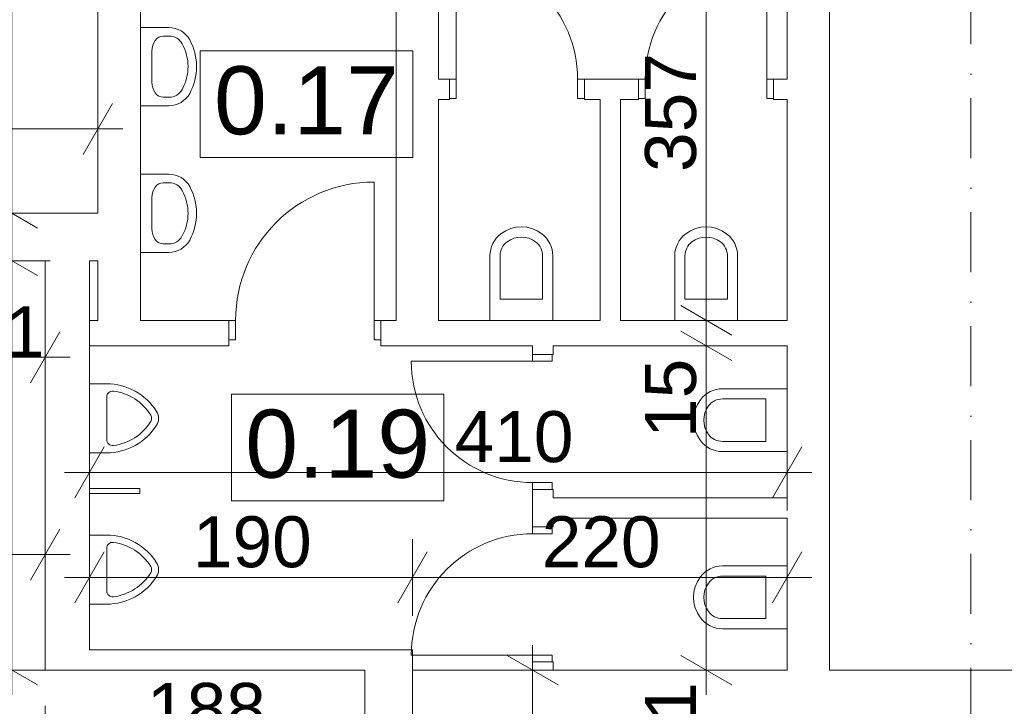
# Model space of a CAD drawing. Extents: x -283435 to 14216, y -77540 to 30522.
# Tile 161 of 177: x -49197 to -43406, y -29096 to -25055. Entities that reach past the tile are written whole.
import ezdxf

# ---------------------------------------------------------------- set-up
doc = ezdxf.new("R2010")
doc.units = 0
doc.header["$MEASUREMENT"] = 0
doc.linetypes.add('Kropki i Kreski', pattern=[670.277762, 352.777767, -176.388884, 0, -141.111112])
for name, color, linetype in [('Drzwi ArchiCAD', 7, 'Continuous'), ('SANITARNE', 7, 'Continuous'), ('WYMIARY', 7, 'Continuous'), ('ŚCIANY', 7, 'Continuous')]:
    doc.layers.add(name, color=color, linetype=linetype)
for name, color, linetype, lineweight in [('Drzwi ArchiCAD_Nr_Pióra__3', 3, 'Continuous', 18), ('Drzwi ArchiCAD_Nr_Pióra__7', 7, 'Continuous', 18), ('OPISY_Nr_Pióra__65', 65, 'Continuous', 18), ('OPISY_Nr_Pióra__86', 86, 'Continuous', 18), ('OSIE_Nr_Pióra__5', 5, 'Continuous', 18), ('SANITARNE_Nr_Pióra__6', 6, 'Continuous', 9), ('WYMIARY_Nr_Pióra__4', 4, 'Continuous', 18), ('WYMIARY_Nr_Pióra__5', 5, 'Continuous', 18), ('ŚCIANY_Nr_Pióra__7', 7, 'Continuous', 18)]:
    doc.layers.add(name, color=color, linetype=linetype, lineweight=lineweight)
doc.styles.add('GENERATED_STYLE_1', font='arial.ttf')
doc.styles.add('GENERATED_STYLE_2', font='txt')
doc.dimstyles.new('GENERATED_STYLE__1', dxfattribs={"dimtxt": 300, "dimasz": 228, "dimexe": 0.18, "dimexo": 0, "dimgap": 0.09, "dimtad": 1, "dimdec": 0, "dimlfac": 0.1, "dimzin": 0, "dimdsep": 46, "dimtxsty": 'GENERATED_STYLE_2', "dimblk": 'ARROWHEAD_2', "dimblk1": 'ARROWHEAD_2', "dimblk2": 'ARROWHEAD_2', "dimcen": 0.09, "dimclrd": 256, "dimclre": 256, "dimclrt": 256, "dimazin": 0, "dimtfac": 1, "dimtdec": 4, "dimtmove": 0, "dimatfit": 3, "dimfxl": 1, "dimtolj": 1, "dimtzin": 0, "dimarcsym": 0})
doc.dimstyles.new('GENERATED_STYLE__2', dxfattribs={"dimtxt": 300, "dimasz": 228, "dimexe": 0.18, "dimexo": 0, "dimgap": 0.09, "dimtad": 1, "dimtih": 1, "dimtoh": 1, "dimdec": 0, "dimlfac": 0.1, "dimzin": 0, "dimdsep": 46, "dimtxsty": 'GENERATED_STYLE_2', "dimblk": 'ARROWHEAD_2', "dimblk1": 'ARROWHEAD_2', "dimblk2": 'ARROWHEAD_2', "dimcen": 0.09, "dimclrd": 256, "dimclre": 256, "dimclrt": 256, "dimazin": 0, "dimtfac": 1, "dimtdec": 4, "dimtmove": 0, "dimatfit": 3, "dimfxl": 1, "dimtolj": 1, "dimtzin": 0, "dimarcsym": 0})
doc.dimstyles.new('GENERATED_STYLE__3', dxfattribs={"dimtxt": 300, "dimasz": 228, "dimexe": 0.18, "dimexo": 0, "dimgap": 0.09, "dimtad": 1, "dimtih": 1, "dimtoh": 1, "dimdec": 0, "dimlfac": 0.1, "dimzin": 0, "dimdsep": 46, "dimtxsty": 'GENERATED_STYLE_2', "dimblk": 'ARROWHEAD_2', "dimblk1": 'ARROWHEAD_2', "dimblk2": 'ARROWHEAD_2', "dimcen": 0.09, "dimclrd": 256, "dimclre": 256, "dimclrt": 256, "dimazin": 0, "dimtfac": 1, "dimtdec": 4, "dimtmove": 2, "dimatfit": 3, "dimfxl": 1, "dimtolj": 1, "dimtzin": 0, "dimarcsym": 0})
doc.dimstyles.new('GENERATED_STYLE__4', dxfattribs={"dimtxt": 300, "dimasz": 228, "dimexe": 0.18, "dimexo": 0, "dimgap": 0.09, "dimtad": 1, "dimdec": 0, "dimlfac": 0.1, "dimzin": 0, "dimdsep": 46, "dimtxsty": 'GENERATED_STYLE_2', "dimblk": 'ARROWHEAD_2', "dimblk1": 'ARROWHEAD_2', "dimblk2": 'ARROWHEAD_2', "dimcen": 0.09, "dimclrd": 256, "dimclre": 256, "dimclrt": 256, "dimazin": 0, "dimtfac": 1, "dimtdec": 4, "dimtmove": 2, "dimatfit": 3, "dimfxl": 1, "dimtolj": 1, "dimtzin": 0, "dimarcsym": 0})

# ---------------------------------------------------------------- blocks, each defined once
blk = doc.blocks.new('Ściana_23', base_point=(-49047.3, -28762.4))
at = {"layer": 'ŚCIANY_Nr_Pióra__7', "linetype": 'Continuous'}
for p, q in [((-49047.3, -26474.6), (-49047.3, -28882.4)), ((-48787.3, -28762.4), (-48787.3, -26474.6))]:
    blk.add_line(p, q, dxfattribs=at)
blk = doc.blocks.new('Ściana_25', base_point=(-49047.3, -28762.4))
at = {"layer": 'ŚCIANY_Nr_Pióra__7', "linetype": 'Continuous'}
for p, q in [((-46887.2, -28762.4), (-48787.3, -28762.4)), ((-46887.2, -28882.4), (-46887.2, -28762.4)), ((-49047.3, -28882.4), (-47167.2, -28882.4))]:
    blk.add_line(p, q, dxfattribs=at)
blk = doc.blocks.new('Ściana_27', base_point=(-47167.2, -28762.4))
at = {"layer": 'ŚCIANY_Nr_Pióra__7', "linetype": 'Continuous'}
for p, q in [((-47167.2, -28882.4), (-47167.2, -35209.9)), ((-46887.2, -35209.9), (-46887.2, -28882.4))]:
    blk.add_line(p, q, dxfattribs=at)
blk = doc.blocks.new('Ściana_53', base_point=(-44683.7, -23099.9))
at = {"layer": 'ŚCIANY_Nr_Pióra__7', "linetype": 'Continuous'}
for p, q in [((-44683.7, -23249.9), (-44683.7, -25404.6)), ((-44433.7, -28882.4), (-44433.7, -23249.9)), ((-44683.7, -25524.6), (-44683.7, -26824.6)), ((-44683.7, -26974.6), (-44683.7, -27868.5)), ((-44683.7, -27988.5), (-44683.7, -28882.4))]:
    blk.add_line(p, q, dxfattribs=at)
blk = doc.blocks.new('Ściana_273', base_point=(-46983.5, -23099.9))
at = {"layer": 'ŚCIANY_Nr_Pióra__7', "linetype": 'Continuous'}
for p, q in [((-46983.5, -23249.9), (-46983.5, -26824.6)), ((-46733.5, -25404.6), (-46733.5, -23249.9)), ((-46733.5, -26824.6), (-46733.5, -25524.6))]:
    blk.add_line(p, q, dxfattribs=at)
blk = doc.blocks.new('D1 Drzwi proste 12_91')
at = {"layer": 'Drzwi ArchiCAD_Nr_Pióra__3', "linetype": 'Continuous'}
for p, q in [((475, 0), (475, 950)), ((-475, 0), (-515, 0)), ((-515, 0), (-515, -115)), ((-475, -115), (-475, 0)), ((515, 0), (475, 0)), ((475, 0), (475, -115)), ((515, -115), (515, 0)), ((-515, -115), (-475, -115)), ((475, -115), (515, -115))]:
    blk.add_line(p, q, dxfattribs=at)
blk.add_arc((475, 0), 950, 90, 180, dxfattribs=at)
at = {"layer": 'Drzwi ArchiCAD_Nr_Pióra__7', "linetype": 'Continuous'}
for p, q in [((-515, 0), (-515, -115)), ((515, 0), (515, -115))]:
    blk.add_line(p, q, dxfattribs=at)
blk = doc.blocks.new('Ściana_274', base_point=(-51117.4, -26194.6))
at = {"layer": 'ŚCIANY_Nr_Pióra__7', "linetype": 'Continuous'}
for p, q in [((-50688.9, -26194.6), (-50867.4, -26194.6)), ((-50688.9, -26194.6), (-50688.9, -26309.6)), ((-49658.9, -26194.6), (-49658.9, -26309.6)), ((-48737.3, -26194.6), (-49658.9, -26194.6)), ((-50688.9, -26309.6), (-50688.9, -26474.6)), ((-49658.9, -26309.6), (-49658.9, -26474.6)), ((-51117.4, -26474.6), (-50688.9, -26474.6)), ((-49658.9, -26474.6), (-49047.3, -26474.6)), ((-48787.3, -26474.6), (-48737.3, -26474.6))]:
    blk.add_line(p, q, dxfattribs=at)
at = {"layer": 'Drzwi ArchiCAD', "linetype": 'Continuous', "xscale": -1}
blk.add_blockref('D1 Drzwi proste 12_91', (-50173.9, -26194.6), dxfattribs=at)
blk = doc.blocks.new('D1 Drzwi proste 12_92')
at = {"layer": 'Drzwi ArchiCAD_Nr_Pióra__3', "linetype": 'Continuous'}
for p, q in [((407, 0), (407, 814)), ((-407, 0), (-447, 0)), ((-447, 0), (-447, -115)), ((-407, -115), (-407, 0)), ((447, 0), (407, 0)), ((407, 0), (407, -115)), ((447, -115), (447, 0)), ((-447, -115), (-407, -115)), ((407, -115), (447, -115))]:
    blk.add_line(p, q, dxfattribs=at)
blk.add_arc((407, 0), 814, 90, 180, dxfattribs=at)
at = {"layer": 'Drzwi ArchiCAD_Nr_Pióra__7', "linetype": 'Continuous'}
for p, q in [((-447, 0), (-447, -115)), ((447, 0), (447, -115))]:
    blk.add_line(p, q, dxfattribs=at)
blk = doc.blocks.new('Ściana_22', base_point=(-48787.3, -26974.6))
at = {"layer": 'ŚCIANY_Nr_Pióra__7', "linetype": 'Continuous'}
for p, q in [((-48737.3, -26824.6), (-48787.3, -26824.6)), ((-48787.3, -26824.6), (-48787.3, -26974.6)), ((-47967.3, -26824.6), (-48487.3, -26824.6)), ((-47967.3, -26824.6), (-47967.3, -26939.6)), ((-47073.3, -26824.6), (-47073.3, -26939.6)), ((-46983.5, -26824.6), (-47073.3, -26824.6)), ((-45782.6, -26824.6), (-46733.5, -26824.6)), ((-44683.7, -26824.6), (-45662.6, -26824.6)), ((-48787.3, -26974.6), (-47967.3, -26974.6)), ((-47967.3, -26939.6), (-47967.3, -26974.6)), ((-47073.3, -26939.6), (-47073.3, -26974.6)), ((-47073.3, -26974.6), (-46180.1, -26974.6)), ((-46060.1, -26974.6), (-44683.7, -26974.6))]:
    blk.add_line(p, q, dxfattribs=at)
at = {"layer": 'Drzwi ArchiCAD', "linetype": 'Continuous'}
blk.add_blockref('D1 Drzwi proste 12_92', (-47520.3, -26824.6), dxfattribs=at)
blk = doc.blocks.new('D1 Drzwi proste 12_93')
at = {"layer": 'Drzwi ArchiCAD_Nr_Pióra__3', "linetype": 'Continuous'}
for p, q in [((357, 0), (357, 714)), ((-357, 0), (-397, 0)), ((-397, 0), (-397, -115)), ((-357, -115), (-357, 0)), ((397, 0), (357, 0)), ((357, 0), (357, -115)), ((397, -115), (397, 0)), ((-397, -115), (-357, -115)), ((357, -115), (397, -115))]:
    blk.add_line(p, q, dxfattribs=at)
blk.add_arc((357, 0), 714, 90, 180, dxfattribs=at)
at = {"layer": 'Drzwi ArchiCAD_Nr_Pióra__7', "linetype": 'Continuous'}
for p, q in [((-397, 0), (-397, -115)), ((397, 0), (397, -115))]:
    blk.add_line(p, q, dxfattribs=at)
blk = doc.blocks.new('D1 Drzwi proste 12_94')
at = {"layer": 'Drzwi ArchiCAD_Nr_Pióra__3', "linetype": 'Continuous'}
for p, q in [((357, 0), (357, 714)), ((-357, 0), (-397, 0)), ((-397, 0), (-397, -115)), ((-357, -115), (-357, 0)), ((397, 0), (357, 0)), ((357, 0), (357, -115)), ((397, -115), (397, 0)), ((-397, -115), (-357, -115)), ((357, -115), (397, -115))]:
    blk.add_line(p, q, dxfattribs=at)
blk.add_arc((357, 0), 714, 90, 180, dxfattribs=at)
at = {"layer": 'Drzwi ArchiCAD_Nr_Pióra__7', "linetype": 'Continuous'}
for p, q in [((-397, 0), (-397, -115)), ((397, 0), (397, -115))]:
    blk.add_line(p, q, dxfattribs=at)
blk = doc.blocks.new('Ściana_275', base_point=(-46983.5, -25524.6))
at = {"layer": 'ŚCIANY_Nr_Pióra__7', "linetype": 'Continuous'}
for p, q in [((-46669.8, -25404.6), (-46733.5, -25404.6)), ((-46669.8, -25404.6), (-46669.8, -25519.6)), ((-45875.8, -25404.6), (-45875.8, -25519.6)), ((-45557.6, -25404.6), (-45875.8, -25404.6)), ((-45557.6, -25404.6), (-45557.6, -25519.6)), ((-44763.6, -25404.6), (-44763.6, -25519.6)), ((-44683.7, -25404.6), (-44763.6, -25404.6)), ((-46733.5, -25524.6), (-46669.8, -25524.6)), ((-46669.8, -25519.6), (-46669.8, -25524.6)), ((-45875.8, -25519.6), (-45875.8, -25524.6)), ((-45875.8, -25524.6), (-45782.6, -25524.6)), ((-45662.6, -25524.6), (-45557.6, -25524.6)), ((-45557.6, -25519.6), (-45557.6, -25524.6)), ((-44763.6, -25519.6), (-44763.6, -25524.6)), ((-44763.6, -25524.6), (-44683.7, -25524.6))]:
    blk.add_line(p, q, dxfattribs=at)
at = {"layer": 'Drzwi ArchiCAD', "linetype": 'Continuous', "xscale": -1}
blk.add_blockref('D1 Drzwi proste 12_93', (-46272.8, -25404.6), dxfattribs=at)
at = {"layer": 'Drzwi ArchiCAD', "linetype": 'Continuous'}
blk.add_blockref('D1 Drzwi proste 12_94', (-45160.6, -25404.6), dxfattribs=at)
blk = doc.blocks.new('Ściana_276', base_point=(-45722.6, -25524.6))
at = {"layer": 'ŚCIANY_Nr_Pióra__7', "linetype": 'Continuous'}
for p, q in [((-45782.6, -25524.6), (-45782.6, -26824.6)), ((-45662.6, -26824.6), (-45662.6, -25524.6))]:
    blk.add_line(p, q, dxfattribs=at)
blk = doc.blocks.new('Ściana_277', base_point=(-48787.3, -27844.2))
at = {"layer": 'ŚCIANY_Nr_Pióra__7', "linetype": 'Continuous'}
for p, q in [((-48489.9, -27814.2), (-48787.3, -27814.2)), ((-48787.3, -27814.2), (-48787.3, -27844.2)), ((-48787.3, -27844.2), (-48489.9, -27844.2)), ((-48489.9, -27844.2), (-48489.9, -27814.2))]:
    blk.add_line(p, q, dxfattribs=at)
blk = doc.blocks.new('D1 Drzwi proste 12_95')
at = {"layer": 'Drzwi ArchiCAD_Nr_Pióra__3', "linetype": 'Continuous'}
for p, q in [((357, 0), (357, 714)), ((-357, 0), (-397, 0)), ((-397, 0), (-397, -115)), ((-357, -115), (-357, 0)), ((397, 0), (357, 0)), ((357, 0), (357, -115)), ((397, -115), (397, 0)), ((-397, -115), (-357, -115)), ((357, -115), (397, -115))]:
    blk.add_line(p, q, dxfattribs=at)
blk.add_arc((357, 0), 714, 90, 180, dxfattribs=at)
at = {"layer": 'Drzwi ArchiCAD_Nr_Pióra__7', "linetype": 'Continuous'}
for p, q in [((-397, 0), (-397, -115)), ((397, 0), (397, -115))]:
    blk.add_line(p, q, dxfattribs=at)
blk = doc.blocks.new('D1 Drzwi proste 12_96')
at = {"layer": 'Drzwi ArchiCAD_Nr_Pióra__3', "linetype": 'Continuous'}
for p, q in [((357, 0), (357, 714)), ((-357, 0), (-397, 0)), ((-397, 0), (-397, -115)), ((-357, -115), (-357, 0)), ((397, 0), (357, 0)), ((357, 0), (357, -115)), ((397, -115), (397, 0)), ((-397, -115), (-357, -115)), ((357, -115), (397, -115))]:
    blk.add_line(p, q, dxfattribs=at)
blk.add_arc((357, 0), 714, 90, 180, dxfattribs=at)
at = {"layer": 'Drzwi ArchiCAD_Nr_Pióra__7', "linetype": 'Continuous'}
for p, q in [((-397, 0), (-397, -115)), ((397, 0), (397, -115))]:
    blk.add_line(p, q, dxfattribs=at)
blk = doc.blocks.new('Ściana_278', base_point=(-46180.1, -26974.6))
at = {"layer": 'ŚCIANY_Nr_Pióra__7', "linetype": 'Continuous'}
for p, q in [((-46180.1, -26974.6), (-46180.1, -27025.2)), ((-46060.1, -27025.2), (-46060.1, -26974.6)), ((-46180.1, -27025.2), (-46065.1, -27025.2)), ((-46065.1, -27025.2), (-46060.1, -27025.2)), ((-46180.1, -27819.2), (-46065.1, -27819.2)), ((-46180.1, -27819.2), (-46180.1, -28040.3)), ((-46065.1, -27819.2), (-46060.1, -27819.2)), ((-46060.1, -27868.5), (-46060.1, -27819.2)), ((-46060.1, -28040.3), (-46060.1, -27988.5)), ((-46180.1, -28040.3), (-46065.1, -28040.3)), ((-46065.1, -28040.3), (-46060.1, -28040.3)), ((-46180.1, -28834.3), (-46065.1, -28834.3)), ((-46180.1, -28834.3), (-46180.1, -28882.4)), ((-46065.1, -28834.3), (-46060.1, -28834.3)), ((-46060.1, -28882.4), (-46060.1, -28834.3))]:
    blk.add_line(p, q, dxfattribs=at)
at = {"layer": 'Drzwi ArchiCAD', "linetype": 'Continuous', "rotation": 90}
blk.add_blockref('D1 Drzwi proste 12_95', (-46180.1, -27422.2), dxfattribs=at)
at = {"layer": 'Drzwi ArchiCAD', "linetype": 'Continuous', "xscale": -1, "rotation": 90}
blk.add_blockref('D1 Drzwi proste 12_96', (-46180.1, -28437.3), dxfattribs=at)
blk = doc.blocks.new('Ściana_279', base_point=(-46180.1, -27928.5))
at = {"layer": 'ŚCIANY_Nr_Pióra__7', "linetype": 'Continuous'}
for p, q in [((-44683.7, -27868.5), (-46060.1, -27868.5)), ((-46060.1, -27988.5), (-44683.7, -27988.5))]:
    blk.add_line(p, q, dxfattribs=at)
blk = doc.blocks.new('Ściana_280', base_point=(-46887.2, -29162.4))
at = {"layer": 'ŚCIANY_Nr_Pióra__7', "linetype": 'Continuous'}
for p, q in [((-46180.1, -28882.4), (-46887.2, -28882.4)), ((-46887.2, -28882.4), (-46887.2, -29162.4)), ((-44683.7, -28882.4), (-46060.1, -28882.4)), ((-39759.6, -28882.4), (-44433.7, -28882.4))]:
    blk.add_line(p, q, dxfattribs=at)
blk = doc.blocks.new('Ściana_24', base_point=(-48487.3, -26974.6))
at = {"layer": 'ŚCIANY_Nr_Pióra__7', "linetype": 'Continuous'}
for p, q in [((-48737.3, -23249.9), (-48737.3, -26194.6)), ((-48487.3, -26824.6), (-48487.3, -23249.9)), ((-48737.3, -26474.6), (-48737.3, -26824.6))]:
    blk.add_line(p, q, dxfattribs=at)
blk = doc.blocks.new('WC 12_3')
at = {"layer": 'SANITARNE_Nr_Pióra__6', "linetype": 'Continuous'}
for p, q in [((0, 170), (0, 550)), ((370, 550), (0, 550)), ((370, 170), (370, 550)), ((60, 425), (60, 170)), ((310, 425), (60, 425)), ((310, 170), (310, 425))]:
    blk.add_line(p, q, dxfattribs=at)
for centre, radius, start, end in [((162.5, 170), 162.5, 180, 233.1301), ((162.5, 170), 102.5, 180, 233.1301), ((207.5, 170), 102.5, 306.8699, 0), ((207.5, 170), 162.5, 306.8699, 0), ((185, 200), 140, 233.1301, 306.8699), ((185, 200), 200, 233.1301, 306.866)]:
    blk.add_arc(centre, radius, start, end, dxfattribs=at)
blk = doc.blocks.new('WC 12_5')
at = {"layer": 'SANITARNE_Nr_Pióra__6', "linetype": 'Continuous'}
for p, q in [((0, 170), (0, 550)), ((370, 550), (0, 550)), ((370, 170), (370, 550)), ((60, 425), (60, 170)), ((310, 425), (60, 425)), ((310, 170), (310, 425))]:
    blk.add_line(p, q, dxfattribs=at)
for centre, radius, start, end in [((162.5, 170), 162.5, 180, 233.1301), ((162.5, 170), 102.5, 180, 233.1301), ((207.5, 170), 102.5, 306.8699, 0), ((207.5, 170), 162.5, 306.8699, 0), ((185, 200), 140, 233.1301, 306.8699), ((185, 200), 200, 233.1301, 306.866)]:
    blk.add_arc(centre, radius, start, end, dxfattribs=at)
blk = doc.blocks.new('Pisuar 02 12_6')
at = {"layer": 'SANITARNE_Nr_Pióra__6', "linetype": 'Continuous'}
for p, q in [((0, 304.8), (0, 406.4)), ((406.4, 406.4), (0, 406.4)), ((406.4, 406.4), (0, 406.4)), ((406.4, 406.4), (0, 406.4)), ((406.4, 406.4), (0, 406.4)), ((406.4, 406.4), (0, 406.4)), ((406.4, 406.4), (0, 406.4)), ((406.4, 406.4), (0, 406.4)), ((406.4, 406.4), (0, 406.4)), ((406.4, 406.4), (0, 406.4)), ((406.4, 406.4), (0, 406.4)), ((406.4, 406.4), (0, 406.4)), ((406.4, 406.4), (0, 406.4)), ((406.4, 406.4), (0, 406.4)), ((406.4, 406.4), (0, 406.4)), ((406.4, 406.4), (0, 406.4)), ((406.4, 406.4), (0, 406.4)), ((406.4, 406.4), (0, 406.4)), ((406.4, 406.4), (0, 406.4)), ((406.4, 406.4), (0, 406.4)), ((406.4, 406.4), (0, 406.4)), ((406.4, 406.4), (0, 406.4)), ((406.4, 406.4), (0, 406.4)), ((406.4, 406.4), (0, 406.4)), ((406.4, 406.4), (0, 406.4)), ((406.4, 406.4), (0, 406.4)), ((406.4, 406.4), (0, 406.4)), ((406.4, 406.4), (0, 406.4)), ((406.4, 406.4), (0, 406.4)), ((406.4, 406.4), (0, 406.4)), ((406.4, 406.4), (0, 406.4)), ((406.4, 406.4), (0, 406.4)), ((406.4, 406.4), (0, 406.4)), ((406.4, 406.4), (0, 406.4)), ((406.4, 406.4), (0, 406.4)), ((406.4, 406.4), (0, 406.4)), ((406.4, 406.4), (0, 406.4)), ((406.4, 406.4), (0, 406.4)), ((406.4, 406.4), (0, 406.4)), ((406.4, 406.4), (0, 406.4)), ((406.4, 406.4), (0, 406.4)), ((406.4, 406.4), (0, 406.4)), ((406.4, 406.4), (0, 406.4)), ((406.4, 406.4), (0, 406.4)), ((406.4, 406.4), (0, 406.4)), ((406.4, 304.8), (406.4, 406.4)), ((78.6, 304.8), (327.8, 304.8)), ((78.6, 304.8), (327.8, 304.8)), ((78.6, 304.8), (327.8, 304.8)), ((78.6, 304.8), (327.8, 304.8)), ((78.6, 304.8), (327.8, 304.8)), ((78.6, 304.8), (327.8, 304.8)), ((78.6, 304.8), (327.8, 304.8)), ((78.6, 304.8), (327.8, 304.8)), ((78.6, 304.8), (327.8, 304.8)), ((78.6, 304.8), (327.8, 304.8)), ((78.6, 304.8), (327.8, 304.8)), ((78.6, 304.8), (327.8, 304.8)), ((78.6, 304.8), (327.8, 304.8)), ((78.6, 304.8), (327.8, 304.8)), ((78.6, 304.8), (327.8, 304.8)), ((78.6, 304.8), (327.8, 304.8)), ((78.6, 304.8), (327.8, 304.8)), ((78.6, 304.8), (327.8, 304.8)), ((78.6, 304.8), (327.8, 304.8)), ((78.6, 304.8), (327.8, 304.8)), ((78.6, 304.8), (327.8, 304.8)), ((78.6, 304.8), (327.8, 304.8)), ((78.6, 304.8), (327.8, 304.8)), ((78.6, 304.8), (327.8, 304.8)), ((78.6, 304.8), (327.8, 304.8)), ((78.6, 304.8), (327.8, 304.8)), ((78.6, 304.8), (327.8, 304.8)), ((78.6, 304.8), (327.8, 304.8)), ((78.6, 304.8), (327.8, 304.8)), ((78.6, 304.8), (327.8, 304.8)), ((78.6, 304.8), (327.8, 304.8)), ((78.6, 304.8), (327.8, 304.8))]:
    blk.add_line(p, q, dxfattribs=at)
for centre, radius, start, end in [((345.4, 304.8), 345.4, 180, 238.10921), ((78.6, 269.2), 35.6, 90, 187.05819), ((61, 304.8), 345.4, 301.89079, 0), ((327.8, 269.2), 35.6, 352.94181, 90), ((345.4, 304.8), 304.8, 187.52755, 238.10921), ((61, 304.8), 304.8, 301.89079, 352.47245), ((203.2, 76.2), 76.2, 238.10921, 301.89078), ((203.2, 76.2), 35.6, 238.10921, 301.89078)]:
    blk.add_arc(centre, radius, start, end, dxfattribs=at)
blk = doc.blocks.new('Umywalka 01 12_6')
at = {"layer": 'SANITARNE_Nr_Pióra__6', "linetype": 'Continuous'}
for p, q in [((-230, 0), (-230, -168)), ((230, 0), (-230, 0)), ((230, 0), (230, -168)), ((-91.1, -67.7), (-91.1, -67.7)), ((91.1, -67.7), (-91.1, -67.7)), ((-180, -134.4), (-180, -168)), ((180, -134.4), (180, -168))]:
    blk.add_line(p, q, dxfattribs=at)
for centre, radius, start, end in [((-91.1, -168), 138.9, 180, 241.52544), ((-91.1, -168), 88.9, 180, 241.52544), ((91.1, -168), 88.9, 298.47456, 0), ((91.1, -168), 138.9, 298.47456, 0), ((0, 0), 280, 241.52544, 298.47456), ((0, 0), 330, 241.52544, 298.47456)]:
    blk.add_arc(centre, radius, start, end, dxfattribs=at)
for centre, major_axis, start_param, end_param in [((-91.1, -134.4), (88.9, 0), 1.570796, 3.141593), ((91.1, -134.4), (-88.9, 0), 3.141593, 4.712389)]:
    blk.add_ellipse(centre, major_axis=major_axis, ratio=0.750558, start_param=start_param, end_param=end_param, dxfattribs=at)
blk = doc.blocks.new('*D1211')
at = {"layer": 'WYMIARY_Nr_Pióra__4', "linetype": 'Continuous', "transparency": 16777216}
for p, q in [((-46887.2, -30135.2), (-46887.2, -29685.2)), ((-39479.6, -30135.2), (-39479.6, -29685.2)), ((-46800.6, -29760.2), (-46973.8, -30060.2)), ((-39566.2, -30060.2), (-39393, -29760.2)), ((-47033.9, -29910.2), (-46887.2, -29910.2)), ((-46887.2, -29910.2), (-39479.6, -29910.2)), ((-39479.6, -29910.2), (-39332.9, -29910.2))]:
    blk.add_line(p, q, dxfattribs=at)
at = {"layer": 'WYMIARY_Nr_Pióra__5', "transparency": 16777216, "insert": (-43524.9, -29550.2), "char_height": 300, "attachment_point": 1, "style": 'GENERATED_STYLE_1'}
blk.add_mtext('{741}', dxfattribs=at)
blk = doc.blocks.new('ARROWHEAD_2')
at = {"linetype": 'Continuous'}
for p, q in [((-0.378, -0.655), (0.378, 0.655)), ((0, 0), (-1, 0))]:
    blk.add_line(p, q, dxfattribs=at)
blk = doc.blocks.new('*D1212')
at = {"layer": 'WYMIARY_Nr_Pióra__4', "linetype": 'Continuous', "transparency": 16777216}
for p, q in [((-46180.1, -28882.4), (-46180.1, -28735.7)), ((-46030.1, -28969), (-46330.1, -28795.8)), ((-45955.1, -28882.4), (-46405.1, -28882.4)), ((-46180.1, -35209.9), (-46180.1, -28882.4)), ((-46330.1, -35123.3), (-46030.1, -35296.5)), ((-45955.1, -35209.9), (-46405.1, -35209.9)), ((-46180.1, -35356.6), (-46180.1, -35209.9))]:
    blk.add_line(p, q, dxfattribs=at)
at = {"layer": 'WYMIARY_Nr_Pióra__5', "transparency": 16777216, "insert": (-46540.1, -32387.6), "char_height": 300, "attachment_point": 1, "rotation": 90, "style": 'GENERATED_STYLE_1'}
blk.add_mtext('{633}', dxfattribs=at)
blk = doc.blocks.new('*D1233')
at = {"layer": 'WYMIARY_Nr_Pióra__4', "linetype": 'Continuous', "transparency": 16777216}
for p, q in [((-45309.3, -26888), (-45009.3, -27061.2)), ((-44934.3, -26974.6), (-45384.3, -26974.6)), ((-45159.3, -28882.4), (-45159.3, -26974.6)), ((-45309.3, -28795.8), (-45009.3, -28969)), ((-44934.3, -28882.4), (-45384.3, -28882.4)), ((-45159.3, -29029.1), (-45159.3, -28882.4))]:
    blk.add_line(p, q, dxfattribs=at)
at = {"layer": 'WYMIARY_Nr_Pióra__5', "transparency": 16777216, "char_height": 300, "attachment_point": 1, "rotation": 90, "style": 'GENERATED_STYLE_1'}
for s, insert in [('{15}', (-45519.3, -27516.6)), ('{191}', (-45519.3, -29652.1))]:
    blk.add_mtext(s, dxfattribs=dict(at, insert=insert))
blk = doc.blocks.new('*D1234')
at = {"layer": 'WYMIARY_Nr_Pióra__4', "linetype": 'Continuous', "transparency": 16777216}
for p, q in [((-45309.3, -26738), (-45009.3, -26911.2)), ((-44934.3, -26824.6), (-45384.3, -26824.6)), ((-45159.3, -26974.6), (-45159.3, -26824.6)), ((-45309.3, -26888), (-45009.3, -27061.2)), ((-44934.3, -26974.6), (-45384.3, -26974.6))]:
    blk.add_line(p, q, dxfattribs=at)
blk = doc.blocks.new('*D1235')
at = {"layer": 'WYMIARY_Nr_Pióra__4', "linetype": 'Continuous', "transparency": 16777216}
for p, q in [((-45159.3, -23249.9), (-45159.3, -23103.2)), ((-45009.3, -23336.5), (-45309.3, -23163.3)), ((-44934.3, -23249.9), (-45384.3, -23249.9)), ((-45159.3, -26824.6), (-45159.3, -23249.9)), ((-45309.3, -26738), (-45009.3, -26911.2)), ((-44934.3, -26824.6), (-45384.3, -26824.6))]:
    blk.add_line(p, q, dxfattribs=at)
at = {"layer": 'WYMIARY_Nr_Pióra__5', "transparency": 16777216, "insert": (-45519.3, -25951.2), "char_height": 300, "attachment_point": 1, "rotation": 90, "style": 'GENERATED_STYLE_1'}
blk.add_mtext('{357}', dxfattribs=at)
blk = doc.blocks.new('*D1236')
at = {"layer": 'WYMIARY_Nr_Pióra__4', "linetype": 'Continuous', "transparency": 16777216}
for p, q in [((-49393, -26388), (-49093, -26561.2)), ((-49018, -26474.6), (-49468, -26474.6)), ((-49243, -28882.4), (-49243, -26474.6)), ((-49393, -28795.8), (-49093, -28969)), ((-49018, -28882.4), (-49468, -28882.4)), ((-49243, -29029.1), (-49243, -28882.4))]:
    blk.add_line(p, q, dxfattribs=at)
at = {"layer": 'WYMIARY_Nr_Pióra__5', "transparency": 16777216, "insert": (-49603, -28020), "char_height": 300, "attachment_point": 1, "rotation": 90, "style": 'GENERATED_STYLE_1'}
blk.add_mtext('{241}', dxfattribs=at)
blk = doc.blocks.new('*D1237')
at = {"layer": 'WYMIARY_Nr_Pióra__4', "linetype": 'Continuous', "transparency": 16777216}
for p, q in [((-49393, -26108), (-49093, -26281.2)), ((-49018, -26194.6), (-49468, -26194.6)), ((-49243, -26474.6), (-49243, -26194.6)), ((-49393, -26388), (-49093, -26561.2)), ((-49018, -26474.6), (-49468, -26474.6))]:
    blk.add_line(p, q, dxfattribs=at)
blk = doc.blocks.new('*D1238')
at = {"layer": 'WYMIARY_Nr_Pióra__4', "linetype": 'Continuous', "transparency": 16777216}
for p, q in [((-49243, -23249.9), (-49243, -23103.2)), ((-49093, -23336.5), (-49393, -23163.3)), ((-49018, -23249.9), (-49468, -23249.9)), ((-49243, -26194.6), (-49243, -23249.9)), ((-49393, -26108), (-49093, -26281.2)), ((-49018, -26194.6), (-49468, -26194.6))]:
    blk.add_line(p, q, dxfattribs=at)
at = {"layer": 'WYMIARY_Nr_Pióra__5', "transparency": 16777216, "char_height": 300, "attachment_point": 1, "rotation": 90, "style": 'GENERATED_STYLE_1'}
for s, insert in [('{294}', (-49603, -25063.7)), ('{28}', (-49662, -26156.7))]:
    blk.add_mtext(s, dxfattribs=dict(at, insert=insert))
blk = doc.blocks.new('*D1241')
at = {"layer": 'WYMIARY_Nr_Pióra__4', "linetype": 'Continuous', "transparency": 16777216}
for p, q in [((-48787.3, -28562.4), (-48787.3, -28112.4)), ((-46887.2, -28562.4), (-46887.2, -28112.4)), ((-48700.7, -28187.4), (-48873.9, -28487.4)), ((-46800.6, -28187.4), (-46973.8, -28487.4)), ((-48934, -28337.4), (-48787.3, -28337.4)), ((-48787.3, -28337.4), (-46887.2, -28337.4))]:
    blk.add_line(p, q, dxfattribs=at)
at = {"layer": 'WYMIARY_Nr_Pióra__5', "transparency": 16777216, "insert": (-48178.8, -27977.4), "char_height": 300, "attachment_point": 1, "style": 'GENERATED_STYLE_1'}
blk.add_mtext('{190}', dxfattribs=at)
blk = doc.blocks.new('*D1242')
at = {"layer": 'WYMIARY_Nr_Pióra__4', "linetype": 'Continuous', "transparency": 16777216}
for p, q in [((-46887.2, -28562.4), (-46887.2, -28112.4)), ((-44683.7, -28562.4), (-44683.7, -28112.4)), ((-46800.6, -28187.4), (-46973.8, -28487.4)), ((-44770.3, -28487.4), (-44597.1, -28187.4)), ((-46887.2, -28337.4), (-44683.7, -28337.4)), ((-44683.7, -28337.4), (-44537, -28337.4))]:
    blk.add_line(p, q, dxfattribs=at)
at = {"layer": 'WYMIARY_Nr_Pióra__5', "transparency": 16777216, "insert": (-46126.9, -27977.4), "char_height": 300, "attachment_point": 1, "style": 'GENERATED_STYLE_1'}
blk.add_mtext('{220}', dxfattribs=at)
blk = doc.blocks.new('*D1243')
at = {"layer": 'WYMIARY_Nr_Pióra__4', "linetype": 'Continuous', "transparency": 16777216}
for p, q in [((-50867.4, -25923), (-50867.4, -25473)), ((-48737.3, -25923), (-48737.3, -25473)), ((-50780.8, -25548), (-50954, -25848)), ((-48823.9, -25848), (-48650.7, -25548)), ((-51014.1, -25698), (-50867.4, -25698)), ((-50867.4, -25698), (-48737.3, -25698)), ((-48737.3, -25698), (-48590.6, -25698))]:
    blk.add_line(p, q, dxfattribs=at)
at = {"layer": 'WYMIARY_Nr_Pióra__5', "transparency": 16777216, "insert": (-50143.9, -25338), "char_height": 300, "attachment_point": 1, "style": 'GENERATED_STYLE_1'}
blk.add_mtext('{213}', dxfattribs=at)
blk = doc.blocks.new('*D1247')
at = {"layer": 'WYMIARY_Nr_Pióra__4', "linetype": 'Continuous', "transparency": 16777216}
for p, q in [((-49658.9, -27266.8), (-49658.9, -26816.8)), ((-49047.3, -27266.8), (-49047.3, -26816.8)), ((-49572.3, -26891.8), (-49745.5, -27191.8)), ((-49133.9, -27191.8), (-48960.7, -26891.8)), ((-49658.9, -27041.8), (-49047.3, -27041.8)), ((-49047.3, -27041.8), (-48900.6, -27041.8))]:
    blk.add_line(p, q, dxfattribs=at)
at = {"layer": 'WYMIARY_Nr_Pióra__5', "transparency": 16777216, "insert": (-49517.1, -26741.8), "char_height": 300, "attachment_point": 1, "style": 'GENERATED_STYLE_1'}
blk.add_mtext('{61}', dxfattribs=at)
blk = doc.blocks.new('*D1258')
at = {"layer": 'WYMIARY_Nr_Pióra__4', "linetype": 'Continuous', "transparency": 16777216}
for p, q in [((-54990.3, -28427.8), (-54990.3, -27977.8)), ((-49047.3, -28427.8), (-49047.3, -27977.8)), ((-54903.7, -28052.8), (-55076.9, -28352.8)), ((-49133.9, -28352.8), (-48960.7, -28052.8)), ((-54990.3, -28202.8), (-49047.3, -28202.8)), ((-49047.3, -28202.8), (-48900.6, -28202.8))]:
    blk.add_line(p, q, dxfattribs=at)
at = {"layer": 'WYMIARY_Nr_Pióra__5', "transparency": 16777216, "insert": (-52360.3, -27842.8), "char_height": 300, "attachment_point": 1, "style": 'GENERATED_STYLE_1'}
blk.add_mtext('{594}', dxfattribs=at)
blk = doc.blocks.new('*D1259')
at = {"layer": 'WYMIARY_Nr_Pióra__4', "linetype": 'Continuous', "transparency": 16777216}
for p, q in [((-49047.3, -29543.5), (-49047.3, -29093.5)), ((-47167.2, -29543.5), (-47167.2, -29093.5)), ((-48960.7, -29168.5), (-49133.9, -29468.5)), ((-47253.8, -29468.5), (-47080.6, -29168.5)), ((-49194, -29318.5), (-49047.3, -29318.5)), ((-49047.3, -29318.5), (-47167.2, -29318.5)), ((-47167.2, -29318.5), (-47020.5, -29318.5))]:
    blk.add_line(p, q, dxfattribs=at)
at = {"layer": 'WYMIARY_Nr_Pióra__5', "transparency": 16777216, "insert": (-48448.8, -28958.5), "char_height": 300, "attachment_point": 1, "style": 'GENERATED_STYLE_1'}
blk.add_mtext('{188}', dxfattribs=at)
blk = doc.blocks.new('*D2460')
at = {"layer": 'WYMIARY_Nr_Pióra__4', "linetype": 'Continuous', "transparency": 16777216}
for p, q in [((-48787.3, -27943.9), (-48787.3, -27493.9)), ((-44683.7, -27943.9), (-44683.7, -27493.9)), ((-48700.7, -27568.9), (-48873.9, -27868.9)), ((-44770.3, -27868.9), (-44597.1, -27568.9)), ((-48934, -27718.9), (-48787.3, -27718.9)), ((-48787.3, -27718.9), (-44683.7, -27718.9)), ((-44683.7, -27718.9), (-44537, -27718.9))]:
    blk.add_line(p, q, dxfattribs=at)
at = {"layer": 'WYMIARY_Nr_Pióra__5', "transparency": 16777216, "insert": (-46639.4, -27358.9), "char_height": 300, "attachment_point": 1, "style": 'GENERATED_STYLE_1'}
blk.add_mtext('{410}', dxfattribs=at)

msp = doc.modelspace()

# ---------------------------------------------------------------- linework, layer by layer
at = {"layer": 'OPISY_Nr_Pióra__65', "linetype": 'Continuous', "flags": 128}
for points in [[(-48135.5, -25238.3), (-46885.6, -25238.3), (-46885.6, -25866.8), (-48135.5, -25866.8)], [(-47952.1, -27258.8), (-46702.2, -27258.8), (-46702.2, -27887.4), (-47952.1, -27887.4)]]:
    msp.add_lwpolyline(points, close=True, dxfattribs=at)
at = {"layer": 'OSIE_Nr_Pióra__5', "linetype": 'Kropki i Kreski'}
msp.add_line((-43602.8, 27442), (-43602.8, -38346.1), dxfattribs=at)

# ---------------------------------------------------------------- block references
at = {"layer": 'SANITARNE', "linetype": 'Continuous'}
for name, p, rotation in [('Umywalka 01 12_6', (-48487.3, -25331.6), 90), ('Umywalka 01 12_6', (-48487.3, -26194.6), 90), ('WC 12_3', (-46061.5, -26274.6), 180), ('WC 12_3', (-44974.3, -26274.6), 180), ('WC 12_5', (-45233.7, -27226.9), 270), ('WC 12_5', (-45233.7, -28269.4), 270)]:
    msp.add_blockref(name, p, dxfattribs=dict(at, rotation=rotation))
at = {"layer": 'SANITARNE', "linetype": 'Continuous', "xscale": -1, "rotation": 90}
for p in [(-48380.9, -27197.8), (-48380.9, -28088.1)]:
    msp.add_blockref('Pisuar 02 12_6', p, dxfattribs=at)
at = {"layer": 'ŚCIANY'}
for name, p in [('Ściana_24', (-48487.3, -26974.6)), ('Ściana_273', (-46983.5, -23099.9)), ('Ściana_53', (-44683.7, -23099.9)), ('Ściana_275', (-46983.5, -25524.6)), ('Ściana_274', (-51117.4, -26194.6)), ('Ściana_276', (-45722.6, -25524.6)), ('Ściana_22', (-48787.3, -26974.6)), ('Ściana_23', (-49047.3, -28762.4)), ('Ściana_278', (-46180.1, -26974.6)), ('Ściana_277', (-48787.3, -27844.2)), ('Ściana_279', (-46180.1, -27928.5)), ('Ściana_25', (-49047.3, -28762.4)), ('Ściana_27', (-47167.2, -28762.4)), ('Ściana_280', (-46887.2, -29162.4))]:
    msp.add_blockref(name, p, dxfattribs=at)

# ---------------------------------------------------------------- texts
at = {"layer": 'OPISY_Nr_Pióra__86', "linetype": 'Continuous', "char_height": 400, "attachment_point": 2, "style": 'GENERATED_STYLE_1'}
for s, insert in [('{0.17}', (-47510.5, -25329.7)), ('{0.19}', (-47327.2, -27350.3))]:
    msp.add_mtext(s, dxfattribs=dict(at, insert=insert))

# ---------------------------------------------------------------- dimensions: what is measured, and where the dimension line sits
at = {"layer": 'WYMIARY', "linetype": 'Continuous'}
for base, p1, p2, dimstyle, picture, middle in [((-73723.6, -28202.8), (-54990.3, -23099.9), (-49047.3, -28882.4), 'GENERATED_STYLE__2', '*D1258', (-52022.9, -27992.8)), ((-50867.4, -25698), (-50867.4, -26194.6), (-48737.3, -26474.6), 'GENERATED_STYLE__2', '*D1243', (-49806.5, -25488)), ((-54990.3, -27041.8), (-49658.9, -26474.6), (-49047.3, -26474.6), 'GENERATED_STYLE__3', '*D1247', (-49292.2, -26891.8)), ((-48787.3, -27718.9), (-48787.3, -28762.4), (-44683.7, -28882.4), 'GENERATED_STYLE__3', '*D2460', (-46302.1, -27508.9)), ((-48787.3, -28337.4), (-48787.3, -28762.4), (-46887.2, -28762.4), 'GENERATED_STYLE__2', '*D1241', (-47841.4, -28127.4)), ((-48787.3, -28337.4), (-46887.2, -28762.4), (-44683.7, -28882.4), 'GENERATED_STYLE__2', '*D1242', (-45789.6, -28127.4)), ((-49047.3, -29318.5), (-49047.3, -28882.4), (-47167.2, -28882.4), 'GENERATED_STYLE__2', '*D1259', (-48111.4, -29108.5)), ((-46887.2, -29910.2), (-46887.2, -28882.4), (-39479.6, -29162.4), 'GENERATED_STYLE__2', '*D1211', (-43187.5, -29700.2))]:
    dim = msp.add_linear_dim(base=base, p1=p1, p2=p2, dimstyle=dimstyle, dxfattribs=at)
    dim.commit()
    dim.dimension.update_dxf_attribs({"geometry": picture, "text_midpoint": middle})
for base, p1, p2, dimstyle, picture, middle in [((-49243, -28882.4), (-49802.4, -26194.6), (-48737.3, -23249.9), 'GENERATED_STYLE__1', '*D1238', (-49453, -24726.3)), ((-45159.3, -28882.4), (-46733.5, -26824.6), (-46733.5, -23249.9), 'GENERATED_STYLE__4', '*D1235', (-45369.3, -25613.8)), ((-49243, -28882.4), (-48737.3, -26474.6), (-49802.4, -26194.6), 'GENERATED_STYLE__4', '*D1237', (-49512, -25931.8)), ((-49243, -28882.4), (-49047.3, -28882.4), (-48737.3, -26474.6), 'GENERATED_STYLE__1', '*D1236', (-49453, -27682.6)), ((-45159.3, -28882.4), (-44683.7, -26974.6), (-46733.5, -26824.6), 'GENERATED_STYLE__1', '*D1234', (-45369.3, -27291.7)), ((-45159.3, -28882.4), (-44583.7, -28882.4), (-44683.7, -26974.6), 'GENERATED_STYLE__1', '*D1233', (-45369.3, -29314.7)), ((-46180.1, -35209.9), (-43502.8, -35209.9), (-46887.2, -28882.4), 'GENERATED_STYLE__1', '*D1212', (-46390.1, -32050.3))]:
    dim = msp.add_linear_dim(base=base, p1=p1, p2=p2, angle=90, dimstyle=dimstyle, dxfattribs=at)
    dim.commit()
    dim.dimension.update_dxf_attribs({"geometry": picture, "text_midpoint": middle})

doc.saveas('drawing.dxf')
